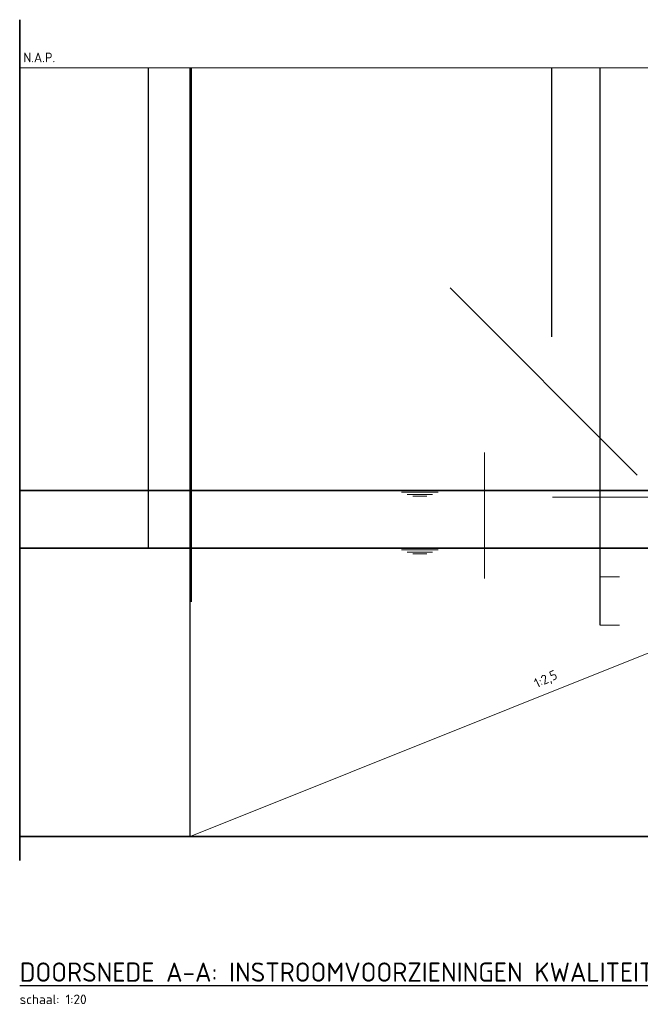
# Model space of a CAD drawing. Header units: metres. Extents: x 240213 to 242719, y 583416 to 583956.
# Tile 2 of 29: x 242688.76 to 242692, y 583451.29 to 583456.42. Entities that reach past the tile are written whole.
import ezdxf

# ---------------------------------------------------------------- set-up
doc = ezdxf.new("R2010")
doc.units = ezdxf.units.M
for name, pattern in [('ACAD_ISO05W100', [33, 24, -3, 0, -3, 0, -3]), ('AL-NAP_LIJN', [15.25, 12, -1.5, 0.25, -1.5]), ('DASHDOT', [9, 5, -2, 0, -2]), ('DASHED', [19.05, 12.7, -6.35]), ('XX-AFBREEK', [7, 4, -1, 1, -1])]:
    doc.linetypes.add(name, pattern=pattern)
for name, color, linetype, lineweight in [('B-WE-GW-GROND_ZAND_DRAINEERZAND-AD', 251, 'Continuous', 13), ('N-WE-WH-WATERLIJN-G', 150, 'Continuous', 35), ('N-WE-WH-WATERLIJN-SD', 150, 'Continuous', 18), ('N-XX-XX-DETAIL1-GD', 1, 'Continuous', 18), ('X-XX-AL-AFBREEKLIJN-G', 7, 'XX-AFBREEK', 18), ('X-XX-AL-NAP-G', 7, 'AL-NAP_LIJN', 18), ('X-XX-AL-T25', 7, 'Continuous', 25), ('X-XX-AL-TITEL-SD', 4, 'Continuous', 25)]:
    doc.layers.add(name, color=color, linetype=linetype, lineweight=lineweight)
for name, color, linetype, lineweight, true_color in [('B-XX-AL-HOOGTELABEL-T18', 9, 'Continuous', 18, 0x808080), ('DWP-Zandhoogte', 30, 'ACAD_ISO05W100', 35, 0xff7f00), ('N-XX-XX-DETAIL2-GD', 9, 'Continuous', 18, 0x808080), ('V-WE-OG-TOPOGRAFIE-G', 9, 'DASHED', 18, 0x808080)]:
    doc.layers.add(name, color=color, linetype=linetype, lineweight=lineweight, true_color=true_color)
doc.layers.add('X-XX-AL-HOOGTELABEL_HULP-G', color=241, linetype='Continuous', lineweight=25, plot=False)
doc.layers.add('X-XX-AL-HULPLAAG-G', color=6, linetype='Continuous', lineweight=18, plot=False)
doc.styles.add('NLCS', font='isocpeur.ttf')
doc.styles.add('NLCS-ISO-ANNOTATIVE-T25', font='NLCS-ISO.ttf', dxfattribs={"height": 2.5})

# ---------------------------------------------------------------- blocks, each defined once
blk = doc.blocks.new('WHS-WATERLIJN-SOD')
at = {"layer": 'N-WE-WH-WATERLIJN-SD'}
for points in [[(-4.8, -0.47), (4.8, -0.47)], [(-3.27, -1.03), (3.27, -1.03)], [(-1.8, -1.5), (1.8, -1.5)]]:
    blk.add_lwpolyline(points, dxfattribs=at)

msp = doc.modelspace()

# ---------------------------------------------------------------- linework, layer by layer
at = {"layer": 'DWP-Zandhoogte', "lineweight": 35, "ltscale": 0.2, "flags": 128}
msp.add_lwpolyline([(242688.7639, 583452.1658), (242698.0161, 583452.1658)], dxfattribs=at)
at = {"layer": 'N-WE-WH-WATERLIJN-G', "ltscale": 2}
for points in [[(242688.7639, 583453.9658), (242692.0494, 583453.9658)], [(242688.7639, 583453.6658), (242692.0494, 583453.6658)]]:
    msp.add_lwpolyline(points, dxfattribs=at)
at = {"layer": 'N-XX-XX-DETAIL1-GD', "flags": 128}
for points in [[(242691.7871, 583453.5158), (242691.8871, 583453.5158)], [(242691.7871, 583453.2658), (242691.8871, 583453.2658)]]:
    msp.add_lwpolyline(points, dxfattribs=at)
at = {"layer": 'N-XX-XX-DETAIL2-GD', "flags": 128}
for points in [[(242689.6524, 583452.1658), (242692.1524, 583453.1658)], [(242690.2912, 583452.1658), (242688.7639, 583452.1658)]]:
    msp.add_lwpolyline(points, dxfattribs=at)
at = {"layer": 'V-WE-OG-TOPOGRAFIE-G', "ltscale": 0.25, "flags": 128}
msp.add_lwpolyline([(242689.6524, 583452.1658), (242688.7639, 583452.1658)], dxfattribs=at)
at = {"layer": 'X-XX-AL-AFBREEKLIJN-G', "color": 6, "linetype": 'DASHDOT', "lineweight": 35}
msp.add_lwpolyline([(242688.7639, 583456.4158), (242688.7639, 583452.0408)], dxfattribs=at)
at = {"layer": 'X-XX-AL-HOOGTELABEL_HULP-G', "color": 241, "flags": 128}
for points in [[(242689.4349, 583453.9658), (242689.4349, 583456.1658)], [(242689.4349, 583453.6658), (242689.4349, 583456.1658)], [(242689.6524, 583452.1658), (242689.6524, 583456.1658)], [(242689.6594, 583453.3858), (242689.6594, 583456.1658)], [(242691.5347, 583454.7658), (242691.5347, 583456.1658)], [(242691.7871, 583453.5158), (242691.7871, 583456.1658)], [(242691.7871, 583453.2658), (242691.7871, 583456.1658)]]:
    msp.add_lwpolyline(points, dxfattribs=at)
at = {"layer": 'X-XX-AL-HULPLAAG-G', "flags": 128}
for points in [[(242691.9794, 583454.0458), (242691.0051, 583455.0201)], [(242691.1839, 583454.1632), (242691.1839, 583453.5082)], [(242697.0494, 583453.9317), (242691.5388, 583453.9317)]]:
    msp.add_lwpolyline(points, dxfattribs=at)

# ---------------------------------------------------------------- block references
at = {"layer": 'B-WE-GW-GROND_ZAND_DRAINEERZAND-AD', "xscale": 0.02, "yscale": 0.02, "zscale": 0.02}
for p in [(242690.8476, 583453.9658), (242690.8476, 583453.6658)]:
    msp.add_blockref('WHS-WATERLIJN-SOD', p, dxfattribs=at)

# ---------------------------------------------------------------- texts
at = {"layer": 'X-XX-AL-TITEL-SD', "insert": (242688.7639, 583451.5098), "char_height": 0.1, "attachment_point": 1, "style": 'NLCS'}
msp.add_mtext_dynamic_manual_height_columns('{\\fNLCS-ISO|b0|i0|c0|p34;\\LDOORSNEDE A-A: INSTROOMVOORZIENINGEN KWALITEITSDUIKER\\P\\fISOCPEUR|b0|i0|c0|p34;\\H0.5x;\\lschaal: 1:20}', width=5.183766, gutter_width=5, heights=[0], dxfattribs=at)

# ---------------------------------------------------------------- next in the draw order: texts
at = {"layer": 'B-XX-AL-HOOGTELABEL-T18', "insert": (242691.4364, 583452.9814), "char_height": 0.05, "attachment_point": 1, "rotation": 25.5839, "style": 'NLCS-ISO-ANNOTATIVE-T25', "bg_fill": 3, "box_fill_scale": 1.125, "bg_fill_color": 256, "bg_fill_transparency": 0}
msp.add_mtext_dynamic_manual_height_columns('1:2,5', width=0.06023, gutter_width=0.25, heights=[0], dxfattribs=at)
at = {"layer": 'X-XX-AL-T25', "insert": (242688.7832, 583456.2443), "char_height": 0.05, "attachment_point": 1, "style": 'NLCS-ISO-ANNOTATIVE-T25', "bg_fill": 3, "box_fill_scale": 1.125, "bg_fill_color": 256, "bg_fill_transparency": 0}
msp.add_mtext_dynamic_manual_height_columns('N.A.P.', width=0.463571, gutter_width=0.25, heights=[0], dxfattribs=at)

# ---------------------------------------------------------------- next in the draw order: linework, layer by layer
at = {"layer": 'X-XX-AL-NAP-G', "linetype": 'AL-NAP_LIJN', "flags": 128}
msp.add_lwpolyline([(242698.0161, 583456.1658), (242688.7639, 583456.1658)], dxfattribs=at)

doc.saveas('drawing.dxf')
